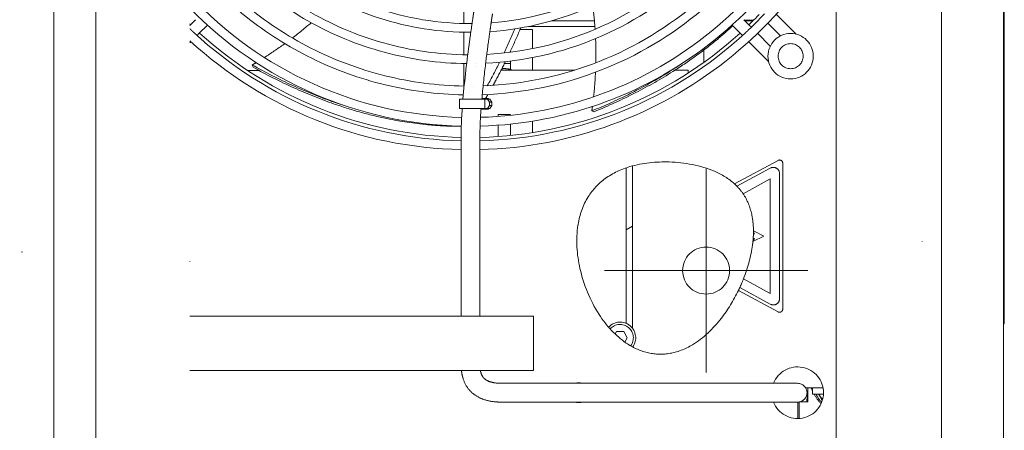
# Model space of a CAD drawing. Header units: millimetres. Extents: x -25606 to 96684, y -22894 to 47132.
# Tile 30 of 89: x 9448 to 9763, y 5252 to 5383. Entities that reach past the tile are written whole.
import ezdxf

# ---------------------------------------------------------------- set-up
doc = ezdxf.new("R2010")
doc.units = ezdxf.units.MM
doc.header["$LTSCALE"] = 50
doc.linetypes.add('A_CARA_15', pattern=[7.6, 5, -1.3, 0, -1.3])
doc.linetypes.add('A_CARA_16', pattern=[11.4, 6, -1.8, 0, -1.8, 0, -1.8])
for name, color, linetype, lineweight in [('CA_OSY', 5, 'A_CARA_15', 18), ('CA_POHHRA18', 8, 'Continuous', 18), ('CA_SRAFY', 9, 'Continuous', 13), ('CA_TG', 9, 'A_CARA_16', 13)]:
    doc.layers.add(name, color=color, linetype=linetype, lineweight=lineweight)

# ---------------------------------------------------------------- blocks, each defined once
blk = doc.blocks.new('tg')
h = blk.add_hatch()
h.set_pattern_fill('ANSI31', color=252, scale=254, angle=345, style=0)
h.set_pattern_definition([(30, (1065.013, 2161), (-15.87501, 27.4963), [])])
edge = h.paths.add_edge_path()
edge.add_spline(control_points=[(5561.44, 5261.52), (5560.77, 5261.63), (5560.1, 5261.75), (5559.44, 5261.88)], knot_values=[13.825662, 13.825662, 13.825662, 13.825662, 14.000098, 14.000098, 14.000098, 14.000098], degree=3, periodic=0)
edge.add_line((5559.44, 5261.88), (5559.44, 5261.88))
edge.add_line((5559.44, 5261.88), (5559.44, 5298.08))
edge.add_line((5559.44, 5298.08), (5561.44, 5298.08))
edge.add_line((5561.44, 5298.08), (5561.44, 5261.52))
edge.add_line((5561.44, 5261.52), (5561.44, 5261.52))
edge = h.paths.add_edge_path()
edge.add_line((4448.44, 4291.46), (4448.44, 4376.45))
edge.add_spline(control_points=[(4448.44, 4376.45), (4449.11, 4376.22), (4449.78, 4375.97), (4450.44, 4375.72)], knot_values=[10.864235, 10.864235, 10.864235, 10.864235, 11.074814, 11.074814, 11.074814, 11.074814], degree=3, periodic=0)
edge.add_line((4450.44, 4375.72), (4450.44, 4375.72))
edge.add_line((4450.44, 4375.72), (4450.44, 4292.04))
edge.add_spline(control_points=[(4450.44, 4292.04), (4450.27, 4291.99), (4450.09, 4291.94), (4449.43, 4291.74), (4448.94, 4291.6), (4448.44, 4291.46)], knot_values=[22.713594, 22.713594, 22.713594, 22.713594, 22.768373, 22.768373, 22.922016, 22.922016, 22.922016, 22.922016], degree=3, periodic=0)
edge = h.paths.add_edge_path()
edge.add_ellipse((5557.44, 4308.55), major_axis=(-3, 4), ratio=1, start_angle=270, end_angle=299.5519)
edge.add_line((5559.44, 4313.13), (5559.44, 4362.82))
edge.add_line((5559.44, 4362.82), (5559.44, 4362.82))
edge.add_spline(control_points=[(5559.44, 4362.82), (5559.83, 4362.95), (5560.22, 4363.08), (5560.89, 4363.27), (5561.16, 4363.35), (5561.44, 4363.43)], knot_values=[5.579232, 5.579232, 5.579232, 5.579232, 5.705995, 5.705995, 5.795124, 5.795124, 5.795124, 5.795124], degree=3, periodic=0)
edge.add_line((5561.44, 4363.43), (5561.44, 4311.55))
at = {"color": 252}
for p, q in [((5660.19, 5005), (5660.19, 4194)), ((5679.94, 4193), (5679.94, 5005)), ((5680.24, 4313), (5680.24, 4910)), ((5653.94, 4729.25), (5653.94, 4251.5)), ((5366.19, 4726), (5366.19, 4252.25)), ((5366.44, 4726), (5366.44, 4252.25)), ((5389.94, 4252.25), (5389.94, 4726)), ((5419.94, 4723), (5419.94, 4255.25)), ((5507.47, 4416.12), (5507.47, 4408.92)), ((5607.32, 4411.87), (5613.67, 4405.51)), ((5420.09, 4408.42), (5421.78, 4410.11)), ((5535.48, 4409.75), (5549.26, 4409.75)), ((5597.05, 4410.11), (5598.74, 4408.42)), ((5597.16, 4410), (5600.14, 4410)), ((5599.89, 4409.75), (5597.41, 4409.75)), ((5604.65, 4409.02), (5608.71, 4404.96)), ((5419.94, 4408.27), (5420.09, 4408.42)), ((5422.85, 4405.66), (5422.26, 4405.08)), ((5422.85, 4405.66), (5425.59, 4408.41)), ((5507.47, 4406.12), (5507.47, 4398.92)), ((5529.44, 4407), (5525.47, 4407)), ((5528.31, 4408), (5549.4, 4408)), ((5529.44, 4407), (5529.44, 4400.88)), ((5596.57, 4405.08), (5594.29, 4407.36)), ((5598.74, 4408.42), (5599.42, 4407.75)), ((5605.46, 4401.7), (5601.4, 4405.77)), ((5420.28, 4403.1), (5419.94, 4402.76)), ((5604.91, 4396.74), (5598.55, 4403.1)), ((5522.44, 4400.15), (5522.44, 4399.73)), ((5584.19, 4396.5), (5584.19, 4400.4)), ((5507.47, 4396.12), (5507.47, 4388.92)), ((5520.5, 4396.11), (5522.44, 4396.11)), ((5522.44, 4396.91), (5522.44, 4394.18)), ((5529.44, 4398.03), (5529.44, 4394.05)), ((5440.14, 4394.95), (5439.91, 4395.68)), ((5511.37, 4395.15), (5511.37, 4395.15)), ((5519.46, 4394.05), (5543, 4394.05)), ((5574.04, 4394.05), (5574.04, 4394.05)), ((5575.07, 4394.05), (5579.24, 4394.05)), ((5579.24, 4393.13), (5579.24, 4394.05)), ((5506.17, 4384.75), (5514.83, 4384.75)), ((5506.17, 4381.75), (5506.17, 4384.75)), ((5513.28, 4385), (5515.41, 4385)), ((5514.17, 4384.75), (5514.17, 4381.75)), ((5514.83, 4384.75), (5515.04, 4384.75)), ((5515.68, 4383.75), (5515.04, 4384.75)), ((5515.81, 4384.75), (5515.04, 4384.75)), ((5515.41, 4385), (5515.41, 4384.75)), ((5516.45, 4383.75), (5515.68, 4383.75)), ((5515.68, 4383.75), (5515.68, 4382.75)), ((5515.81, 4384.75), (5516.45, 4383.75)), ((5516.45, 4382.75), (5516.45, 4383.75)), ((5506.17, 4381.75), (5515.81, 4381.75)), ((5515.41, 4381.5), (5512.99, 4381.5)), ((5515.04, 4381.75), (5515.68, 4382.75)), ((5515.41, 4381.75), (5515.41, 4381.5)), ((5515.68, 4382.75), (5516.45, 4382.75)), ((5516.45, 4382.75), (5515.81, 4381.75)), ((5549.13, 4380.72), (5548.42, 4380.99)), ((5518.44, 4379.23), (5518.44, 4379.89)), ((5518.44, 4379.89), (5522.44, 4379.89)), ((5522.44, 4379.89), (5522.44, 4379.6)), ((5529.44, 4377.72), (5529.44, 4374.07)), ((5518.44, 4376.43), (5518.44, 4372.82)), ((5522.44, 4373.16), (5522.44, 4376.78)), ((5506.67, 4315.41), (5506.67, 4373.8)), ((5512.67, 4315.41), (5512.67, 4373.8)), ((5594.06, 4357.66), (5607.94, 4365.2)), ((5559.44, 4313.13), (5559.44, 4362.82)), ((5561.44, 4363.43), (5561.44, 4311.55)), ((5584.94, 4362.5), (5584.94, 4297.5)), ((5605.46, 4362.71), (5594.81, 4356.93)), ((5609.42, 4317.68), (5609.42, 4364.32)), ((5596.75, 4354.56), (5605.42, 4359.27)), ((5605.42, 4359.27), (5605.42, 4322.73)), ((5608.42, 4321.04), (5608.42, 4360.96)), ((5603.42, 4341), (5600.07, 4342.67)), ((5599.9, 4339.24), (5603.42, 4341)), ((5600.42, 4340.25), (5599.94, 4339.65)), ((5599.99, 4340.29), (5600.42, 4340.25)), ((5600.07, 4342.18), (5600.42, 4341.75)), ((5600.42, 4341.75), (5600.07, 4341.81)), ((5617.44, 4330), (5552.44, 4330)), ((5605.42, 4322.73), (5596.89, 4327.36)), ((5595.28, 4323.68), (5607.94, 4316.8)), ((5595.71, 4324.59), (5605.46, 4319.29)), ((5419.94, 4315.41), (5529.8, 4315.41)), ((5529.8, 4298.11), (5529.8, 4315.41)), ((5680.24, 4313), (5679.94, 4313)), ((5555.84, 4309.78), (5556.29, 4310.55)), ((5556.29, 4310.55), (5558.6, 4310.55)), ((5558.6, 4310.55), (5559.75, 4308.55)), ((5559.75, 4308.55), (5558.96, 4307.18)), ((5419.94, 4298.11), (5529.8, 4298.11)), ((5519.67, 4294), (5614.19, 4294)), ((5616.76, 4292.55), (5622.29, 4292.55)), ((5617.45, 4292.55), (5617.45, 4288.05)), ((5618.9, 4292.55), (5618.9, 4290.55)), ((5618.9, 4290.55), (5622.43, 4290.55)), ((5519.67, 4288), (5614.19, 4288)), ((5614.26, 4282.75), (5614.26, 4288)), ((5614.69, 4282.77), (5614.69, 4288.04)), ((5617.06, 4288.05), (5614.73, 4288.05)), ((5617.45, 4288.05), (5617.06, 4288.05))]:
    blk.add_line(p, q, dxfattribs=at)
blk.add_lwpolyline([(4329.94, 4190), (5679.94, 4190), (5679.94, 5440), (4329.94, 5440)], close=True)
for centre, radius in [((5611.95, 4398.47), 7.25), ((5611.95, 4398.47), 4), ((5584.94, 4330), 7.5)]:
    blk.add_circle(centre, radius, dxfattribs=at)
for centre, radius, start, end in [((5509.42, 4501), 132.4, 271.4066, 132.5159), ((5509.42, 4501), 124.9, 271.5091, 135.756), ((5509.42, 4501), 122.1, 271.6021, 137.1219), ((5509.42, 4501), 114.9, 271.9796, 141.1438), ((5509.42, 4501), 112.1, 272.171, 142.956), ((5509.42, 4501), 104.9, 272.7706, 148.5348), ((5509.42, 4501), 102.1, 273.0461, 151.2051), ((5509.42, 4501), 94.9, 273.8751, 160.5336), ((5509.42, 4501), 92.1, 274.2504, 166.2884), ((5509.42, 4501), 92.1, 193.7116, 270.4508), ((5509.42, 4501), 94.9, 199.4664, 270.195), ((5509.42, 4501), 102.1, 208.7949, 269.6388), ((5509.42, 4501), 104.9, 211.4652, 269.4581), ((5509.42, 4501), 112.1, 217.044, 269.0829), ((5509.42, 4501), 114.9, 218.8562, 268.9718), ((5509.42, 4501), 122.1, 222.8781, 268.7815), ((5509.42, 4501), 124.9, 224.244, 268.7548), ((5509.42, 4501), 129.6, 313.3617, 316.6383), ((5509.42, 4501), 128.5, 313.9744, 316.0256), ((5509.42, 4501), 128.5, 225.8687, 226.0256), ((5509.42, 4501), 129.6, 226.3386, 226.6383), ((5509.42, 4501), 129.6, 227.1587, 268.7841), ((5509.42, 4501), 128.5, 227.7655, 268.7737), ((5509.42, 4501), 129.6, 271.437, 312.8413), ((5509.42, 4501), 128.5, 271.4493, 312.2345), ((5509.42, 4501), 132.4, 227.4841, 268.8099), ((5509.42, 4501), 104.9, 271.1296099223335, 271.1296389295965), ((5509.42, 4501), 112.1, 270.6387703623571, 270.6388287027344), ((5608.42, 4364.32), 1, 0, 118.5231), ((5606.42, 4360.96), 2, 0, 118.5231), ((5606.42, 4321.04), 2, 241.4769, 0), ((5608.42, 4317.68), 1, 241.4769, 0), ((5557.44, 4308.55), 5, 323.997, 137.0953), ((5557.44, 4308.55), 4.25, 322.7739, 138.0966), ((5614.19, 4291), 8.25, 201.3237, 158.6763), ((5544.19, 4291), 3.15, 72.2472, 107.7528), ((5614.19, 4291), 3, 270, 90), ((5632.45, 4297.55), 14.75, 199.8149, 203.2713), ((5632.45, 4297.55), 14.75, 208.3318, 222.9657), ((5632.45, 4297.55), 14.29, 209.3309, 222.1553), ((5632.45, 4297.55), 13.5, 211.2329, 220.2481), ((5544.19, 4291), 3.15, 252.2472, 287.7528)]:
    blk.add_arc(centre, radius, start, end, dxfattribs=at)
for points, knots in [([(5507.23, 4384.75), (5507.76, 4390.9), (5508.51, 4397.07), (5509.57, 4404.93), (5509.81, 4406.65), (5510.18, 4409.18), (5510.31, 4410.09), (5510.48, 4411.17), (5510.52, 4411.48), (5510.62, 4412.13), (5510.67, 4412.44), (5510.73, 4412.83), (5510.75, 4412.93), (5510.75, 4412.96), (5510.75, 4412.97), (5510.75, 4412.97)], [0.081314, 0.081314, 0.081314, 0.081314, 1.946717, 1.946717, 2.46268, 2.46268, 2.760521, 2.760521, 2.891903, 2.891903, 3.08929, 3.08929, 3.285607, 3.285607, 3.324847, 3.324847, 3.324847, 3.324847]), ([(5516.68, 4412.03), (5516.68, 4412.03), (5516.68, 4412.03), (5516.67, 4412), (5516.66, 4411.88), (5516.58, 4411.41), (5516.52, 4411.03), (5516.4, 4410.24), (5516.35, 4409.88), (5516.18, 4408.73), (5516.05, 4407.86), (5515.76, 4405.84), (5515.6, 4404.66), (5515.07, 4400.82), (5514.71, 4398.11), (5513.96, 4391.86), (5513.57, 4388.31), (5513.26, 4384.75)], [0, 0, 0, 0, 0.037309, 0.037309, 0.256275, 0.256275, 0.476711, 0.476711, 0.620893, 0.620893, 0.902873, 0.902873, 1.260627, 1.260627, 2.073488, 2.073488, 3.154722, 3.154722, 3.154722, 3.154722]), ([(5549.46, 4407.08), (5549.35, 4408.84), (5549.19, 4410.59), (5548.92, 4413.11), (5548.83, 4413.87), (5548.73, 4414.63)], [-5.6701951, -5.6701951, -5.6701951, -5.6701951, -5.1414507, -5.1414507, -4.9120473, -4.9120473, -4.9120473, -4.9120473]), ([(5421.29, 4405.97), (5421.25, 4406.02), (5421.2, 4406.06), (5421.07, 4406.17), (5420.99, 4406.25), (5420.9, 4406.33), (5420.89, 4406.34), (5420.87, 4406.36), (5420.87, 4406.36), (5420.86, 4406.36), (5420.86, 4406.36), (5420.86, 4406.37), (5420.86, 4406.37), (5420.85, 4406.37), (5420.85, 4406.37), (5420.85, 4406.38), (5420.84, 4406.38), (5420.84, 4406.39), (5420.83, 4406.39), (5420.82, 4406.4), (5420.69, 4406.53), (5420.56, 4406.65), (5420.44, 4406.77), (5420.44, 4406.77), (5420.43, 4406.78)], [-0.0638679, -0.0638679, -0.0638679, -0.0638679, -0.0424602, -0.0424602, -0.0097225, -0.0097225, -0.0048137, -0.0048137, -0.0035314, -0.0035314, -0.0027743, -0.0027743, -0.002107, -0.002107, -0.0012766, -0.0012766, 0, 0, 0, 0.0035155, 0.0035155, 0.0560888, 0.0560888, 0.0582783, 0.0582783, 0.0582783, 0.0582783]), ([(5525.68, 4407.5), (5525.58, 4407.27), (5525.49, 4407.04), (5524.39, 4404.42), (5523.34, 4402.05), (5522.24, 4399.71)], [-3.5659834, -3.5659834, -3.5659834, -3.5659834, -3.4905399, -3.4905399, -2.7129041, -2.7129041, -2.7129041, -2.7129041]), ([(5593.47, 4408.18), (5591.91, 4406.73), (5590.3, 4405.32), (5586.36, 4402.04), (5583.99, 4400.2), (5579.2, 4396.75), (5576.8, 4395.14), (5570.52, 4391.18), (5566.56, 4388.94), (5558.15, 4384.63), (5553.71, 4382.59), (5549.13, 4380.72)], [-5.656296, -5.656296, -5.656296, -5.656296, -4.9276, -4.9276, -3.925866, -3.925866, -2.978934, -2.978934, -1.522392, -1.522392, 0, 0, 0, 0]), ([(5594.29, 4407.36), (5594.05, 4407.6), (5593.76, 4407.88), (5593.39, 4408.26), (5593.31, 4408.33), (5593.24, 4408.41)], [0, 0, 0, 0, 0.1451518, 0.1451518, 0.1785402, 0.1785402, 0.1785402, 0.1785402]), ([(5598.4, 4406.78), (5598.38, 4406.76), (5598.37, 4406.74), (5598.28, 4406.66), (5598.21, 4406.59), (5598.1, 4406.49), (5598.07, 4406.46), (5598.02, 4406.42), (5598.01, 4406.4), (5597.99, 4406.39), (5597.99, 4406.38), (5597.98, 4406.38), (5597.98, 4406.37), (5597.98, 4406.37), (5597.97, 4406.37), (5597.97, 4406.37), (5597.97, 4406.37), (5597.97, 4406.36), (5597.96, 4406.36), (5597.96, 4406.36), (5597.95, 4406.35), (5597.94, 4406.34), (5597.82, 4406.23), (5597.71, 4406.13), (5597.58, 4406.01), (5597.56, 4405.99), (5597.54, 4405.97)], [-0.058486, -0.058486, -0.058486, -0.058486, -0.0509399, -0.0509399, -0.0193527, -0.0193527, -0.0067836, -0.0067836, 0, 0, 0, 0.0013372, 0.0013372, 0.0021442, 0.0021442, 0.0027408, 0.0027408, 0.0033876, 0.0033876, 0.0045196, 0.0045196, 0.0077646, 0.0077646, 0.0530372, 0.0530372, 0.0623693, 0.0623693, 0.0623693, 0.0623693]), ([(5443.77, 4398.05), (5445.92, 4399.41), (5448.09, 4400.88), (5450.21, 4402.41), (5450.3, 4402.48)], [0.05318137, 0.05318137, 0.05318137, 0.05318137, 0.14285714, 0.14661161, 0.14661161, 0.14661161, 0.14661161]), ([(5549.69, 4396.38), (5549.69, 4396.54), (5549.7, 4396.7), (5549.74, 4399.27), (5549.72, 4401.69), (5549.62, 4404.11)], [-6.7411449, -6.7411449, -6.7411449, -6.7411449, -6.694332, -6.694332, -5.9679456, -5.9679456, -5.9679456, -5.9679456]), ([(5520.8, 4396.72), (5519.86, 4394.82), (5518.89, 4392.94), (5517.55, 4390.43), (5517.2, 4389.79), (5516.85, 4389.15)], [-2.3808209, -2.3808209, -2.3808209, -2.3808209, -1.7450172, -1.7450172, -1.5259748, -1.5259748, -1.5259748, -1.5259748]), ([(5468.75, 4382.91), (5467.63, 4383.27), (5466.5, 4383.65), (5461.18, 4385.51), (5457, 4387.2), (5448.48, 4391.08), (5444.17, 4393.28), (5439.91, 4395.68)], [-3.336662, -3.336662, -3.336662, -3.336662, -2.951031, -2.951031, -1.508261, -1.508261, 0, 0, 0, 0]), ([(5506.7, 4376.08), (5505.28, 4376.08), (5503.85, 4376.1), (5500.27, 4376.24), (5498.1, 4376.38), (5491.62, 4376.99), (5487.29, 4377.64), (5480.02, 4379.14), (5477.11, 4379.85), (5471.42, 4381.44), (5468.67, 4382.31), (5461.66, 4384.75), (5457.43, 4386.45), (5448.82, 4390.34), (5444.46, 4392.55), (5440.14, 4394.95)], [-7.695247, -7.695247, -7.695247, -7.695247, -7.190326, -7.190326, -6.430926, -6.430926, -4.927618, -4.927618, -3.92589, -3.92589, -2.978952, -2.978952, -1.522402, -1.522402, 0, 0, 0, 0]), ([(5519.66, 4394.45), (5519.92, 4394.48), (5520.18, 4394.5), (5520.44, 4394.5), (5521.1, 4394.5), (5521.79, 4394.4), (5522.44, 4394.18)], [-0.0771127, -0.0771127, -0.0771127, -0.0771127, 0, 0, 0, 0.1983618, 0.1983618, 0.1983618, 0.1983618]), ([(5576.39, 4395.57), (5574.53, 4394.34), (5569.28, 4391.04), (5560.14, 4386.07), (5552.43, 4382.62), (5548.42, 4380.99)], [0.5717895, 0.5717895, 0.5717895, 0.5717895, 0.6666667, 0.8333333, 1, 1, 1, 1]), ([(5548.98, 4385.49), (5549.11, 4386.64), (5549.22, 4387.8), (5549.43, 4390.42), (5549.52, 4391.89), (5549.59, 4393.35)], [-7.8347783, -7.8347783, -7.8347783, -7.8347783, -7.4856404, -7.4856404, -7.0449474, -7.0449474, -7.0449474, -7.0449474]), ([(5543.99, 4344.46), (5544, 4344.56), (5544.02, 4344.66), (5544.56, 4347.88), (5545.59, 4350.88), (5548.69, 4355.86), (5550.52, 4357.8), (5555.09, 4361.12), (5557.79, 4362.35), (5564.64, 4364.39), (5569.01, 4364.81), (5578.01, 4364.53), (5583.2, 4363.61), (5589.97, 4360.7), (5592.18, 4359.38), (5594.06, 4357.66)], [2.969296, 2.969296, 2.969296, 2.969296, 2.999948, 2.999948, 3.964661, 3.964661, 4.795338, 4.795338, 5.705995, 5.705995, 7.009532, 7.009532, 8.520618, 8.520618, 9.32951, 9.32951, 9.32951, 9.32951]), ([(5596.75, 4354.56), (5596.84, 4354.43), (5596.93, 4354.3), (5598.3, 4352.15), (5599.13, 4349.94), (5599.92, 4345.99), (5600.07, 4344.33), (5600.07, 4342.67)], [0.686366, 0.686366, 0.686366, 0.686366, 0.734774, 0.734774, 1.449375, 1.449375, 1.944387, 1.944387, 1.944387, 1.944387]), ([(5595.28, 4323.68), (5593.74, 4320.49), (5591.87, 4317.45), (5587.22, 4311.48), (5584.14, 4308.46), (5578.26, 4304.92), (5575.71, 4303.91), (5570.68, 4303.15), (5568.36, 4303.26), (5563.69, 4304.42), (5561.45, 4305.48), (5556.09, 4309.12), (5553.16, 4312.29), (5550.73, 4316.02), (5547.87, 4320.44), (5545.78, 4325.55), (5543.62, 4335.16), (5543.28, 4339.94), (5543.99, 4344.46)], [13.192279, 13.192279, 13.192279, 13.192279, 14.299846, 14.299846, 15.643501, 15.643501, 16.541791, 16.541791, 17.316926, 17.316926, 18.136968, 18.136968, 19.471996, 19.471996, 19.471996, 21.05188, 21.05188, 22.441292, 22.441292, 22.441292, 22.441292]), ([(5599.9, 4339.24), (5599.86, 4338.88), (5599.82, 4338.52), (5599.3, 4334.61), (5598.3, 4330.93), (5596.89, 4327.36)], [2.285683, 2.285683, 2.285683, 2.285683, 2.394703, 2.394703, 3.469714, 3.469714, 3.469714, 3.469714]), ([(5506.75, 4298.11), (5506.83, 4297.32), (5506.97, 4296.55), (5507.53, 4294.59), (5508.07, 4293.44), (5509.43, 4291.61), (5510.17, 4290.89), (5511.89, 4289.67), (5512.87, 4289.19), (5515.17, 4288.41), (5516.52, 4288.17), (5518.51, 4288.02), (5519.08, 4288), (5519.67, 4288)], [1.0820704, 1.0820704, 1.0820704, 1.0820704, 1.2, 1.2, 1.3947695, 1.3947695, 1.5545908, 1.5545908, 1.7223012, 1.7223012, 1.9223012, 1.9223012, 2, 2, 2, 2]), ([(5512.8, 4298.11), (5512.84, 4297.87), (5512.89, 4297.65), (5513.12, 4296.85), (5513.35, 4296.39), (5513.86, 4295.7), (5514.13, 4295.44), (5514.83, 4294.94), (5515.28, 4294.71), (5516.52, 4294.29), (5517.37, 4294.12), (5518.79, 4294.02), (5519.22, 4294), (5519.67, 4294)], [1.1348211, 1.1348211, 1.1348211, 1.1348211, 1.2, 1.2, 1.3947695, 1.3947695, 1.5545908, 1.5545908, 1.7223012, 1.7223012, 1.9223012, 1.9223012, 2, 2, 2, 2])]:
    blk.add_open_spline(points, degree=3, knots=knots, dxfattribs=at)
for points in [[(5452.73, 4404.29), (5454.79, 4405.86), (5456.79, 4407.48), (5458.73, 4409.16)], [(5523.83, 4407.2), (5522.74, 4404.61), (5521.6, 4402.03), (5520.39, 4399.49)], [(5439.91, 4395.68), (5440.32, 4395.93), (5440.73, 4396.17), (5441.14, 4396.41)], [(5518.96, 4396.53), (5517.7, 4394.01), (5516.38, 4391.51), (5515, 4389.04)], [(5438.44, 4393.88), (5439.66, 4393.89), (5440.86, 4393.89), (5442.06, 4393.9)], [(5522.44, 4394.18), (5522.57, 4394.14), (5522.69, 4394.1), (5522.82, 4394.05)], [(5515.21, 4386.25), (5514.97, 4385.83), (5514.73, 4385.41), (5514.49, 4385)], [(5506.67, 4373.8), (5506.67, 4376.46), (5506.81, 4379.12), (5507, 4381.75)], [(5513.01, 4381.75), (5512.82, 4379.11), (5512.67, 4376.46), (5512.67, 4373.8)], [(5548.42, 4380.99), (5548.49, 4381.47), (5548.55, 4381.94), (5548.61, 4382.41)], [(5594.06, 4357.66), (5594.32, 4357.42), (5594.57, 4357.18), (5594.81, 4356.93)], [(5594.81, 4356.93), (5595.52, 4356.2), (5596.17, 4355.41), (5596.75, 4354.56)], [(5600.07, 4342.67), (5600.08, 4342.51), (5600.07, 4342.34), (5600.07, 4342.18)], [(5599.94, 4339.65), (5599.93, 4339.52), (5599.91, 4339.38), (5599.9, 4339.24)], [(5599.99, 4340.29), (5599.98, 4340.07), (5599.96, 4339.86), (5599.94, 4339.65)], [(5600.07, 4341.81), (5600.05, 4341.3), (5600.03, 4340.79), (5599.99, 4340.29)], [(5600.07, 4342.18), (5600.07, 4342.06), (5600.07, 4341.94), (5600.07, 4341.81)], [(5596.89, 4327.36), (5596.53, 4326.43), (5596.13, 4325.5), (5595.71, 4324.59)], [(5595.71, 4324.59), (5595.57, 4324.29), (5595.43, 4323.98), (5595.28, 4323.68)]]:
    blk.add_open_spline(points, degree=3, dxfattribs=at)
for points, weights in [([(5617.45, 4292.55), (5617.43, 4290.46), (5617.06, 4288.05)], [4.04363454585, 4.0281058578, 3.75418086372]), ([(5620.91, 4290.55), (5621.48, 4289.55), (5622.07, 4288.54)], [4.73151000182, 4.72720992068, 4.6887188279])]:
    blk.add_rational_spline(points, weights, degree=2, dxfattribs=at)

msp = doc.modelspace()

# ---------------------------------------------------------------- linework, layer by layer
at = {"layer": 'CA_OSY'}
msp.add_line((9708.76, 708.28), (9708.76, 9208.28), dxfattribs=at)
at = {"layer": 'CA_POHHRA18'}
msp.add_line((9708.76, 9063.28), (9708.76, 853.28), dxfattribs=at)
at = {"layer": 'CA_SRAFY'}
msp.add_lwpolyline([(9458.76, 8958.28), (4208.76, 8958.28), (4208.76, 958.28), (9458.76, 958.28), (9458.76, 8958.28)], dxfattribs=at)

# ---------------------------------------------------------------- block references
at = {"layer": 'CA_TG'}
msp.add_blockref('tg', (4082.27, 973.28), dxfattribs=at)

doc.saveas('drawing.dxf')
